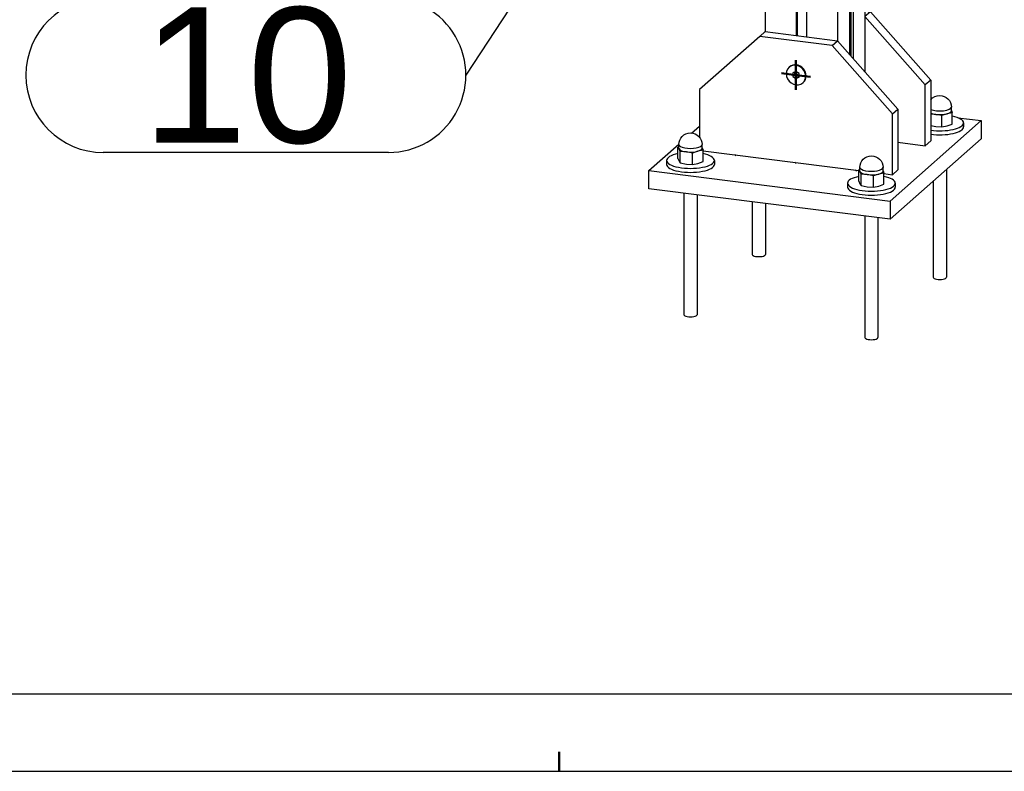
# Model space of a CAD drawing. Header units: millimetres. Extents: x 4464 to 5058, y 2900 to 3320.
# Tile 47 of 110: x 4834 to 4859, y 2905 to 2925. Entities that reach past the tile are written whole.
import ezdxf
from ezdxf.enums import TextEntityAlignment as Align

# ---------------------------------------------------------------- set-up
doc = ezdxf.new("R2010")
doc.units = ezdxf.units.MM
doc.linetypes.add('DOT', pattern=[2, 0.5, -1.5])
doc.linetypes.add('STRICHPUNKT2', pattern=[18.5, 10, -4, 0.5, -4])
doc.layers.get('0').update_dxf_attribs({"linetype": 'CONTINUOUS'})
doc.layers.add('DIM49', color=4, linetype='CONTINUOUS')
doc.layers.add('TXT_ALL', color=7, linetype='CONTINUOUS')
doc.layers.add('LE_ALL', color=7, linetype='CONTINUOUS', lineweight=50)
doc.styles.add('ARIAL', font='arial.ttf')

# ---------------------------------------------------------------- blocks, each defined once
blk = doc.blocks.new('DINA2_00002', base_point=(4470.98576803, 2907.14110254))
blk.add_line((4468.98576803, 2905.14110254), (5052.98576803, 2905.14110254))
blk.add_lwpolyline([(4470.98576803, 2907.14110254), (5050.98576803, 2907.14110254), (5050.98576803, 3313.14110254)])
at = {"layer": 'LE_ALL', "linetype": 'DOT'}
blk.add_line((4847.98576803, 2905.14110254), (4847.98576803, 2907.14110254), dxfattribs=at)
blk = doc.blocks.new('_ZBL0080_00001')
blk.add_blockref('DINA2_00002', (4470.98576803, 2907.14110254))
blk = doc.blocks.new('SHAPE_06160', base_point=(4851.72933617, 2932.56248716))
at = {"layer": 'DIM49', "color": 3}
for p, q in [((4851.61660853, 2932.79957845), (4851.83866352, 2932.79957845)), ((4851.72933617, 2932.56248716), (4845.57824192, 2923.1425218)), ((4851.47068436, 2932.59957845), (4851.98831944, 2932.59957845)), ((4851.52448102, 2932.39957845), (4851.93353555, 2932.39957845)), ((4836.20270254, 2925.1425218), (4843.57824192, 2925.1425218)), ((4843.57824192, 2921.1425218), (4836.20270254, 2921.1425218))]:
    blk.add_line(p, q, dxfattribs=at)
blk.add_lwpolyline([(4851.81133068, 2932.81269992), (4851.74377695, 2932.82539587), (4851.67523911, 2932.82017503), (4851.6103879, 2932.79739318), (4851.55364281, 2932.75860287), (4851.50887094, 2932.70644761), (4851.4791234, 2932.64448167), (4851.46642745, 2932.57692795), (4851.4716483, 2932.50839011), (4851.49443015, 2932.44353889), (4851.53322045, 2932.38679381), (4851.58537572, 2932.34202193), (4851.64734165, 2932.3122744), (4851.71489538, 2932.29957845), (4851.78343322, 2932.30479929), (4851.84828443, 2932.32758114), (4851.90502952, 2932.36637145), (4851.9498014, 2932.41852672), (4851.97954893, 2932.48049265), (4851.99224488, 2932.54804637), (4851.98702403, 2932.61658421), (4851.96424218, 2932.68143543), (4851.92545188, 2932.73818051), (4851.87329661, 2932.78295239)], close=True, dxfattribs=at)
for centre, start_param, end_param in [((4836.20270254, 2923.1425218), 1.57079633, 4.71238898), ((4843.57824192, 2923.1425218), 4.71238898, 7.853981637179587)]:
    blk.add_ellipse(centre, major_axis=(2, 0), ratio=1, start_param=start_param, end_param=end_param, dxfattribs=at)
at = {"layer": 'TXT_ALL', "style": 'ARIAL'}
blk.add_text('10', height=3.5, dxfattribs=at).set_placement((4837.20270254, 2923.1425218), align=Align.MIDDLE_LEFT)
blk = doc.blocks.new('Tussen baluster (eind)_04862')
blk.add_blockref('SHAPE_06160', (4851.72933617, 2932.56248716))
blk = doc.blocks.new('Profiel 60x60_05226', base_point=(4855.8809066, 2957.12160551))
for p, q in [((4853.3174195, 2931.26032576), (4853.3174195, 2924.2678198)), ((4854.12031681, 2931.01988668), (4854.12031681, 2924.16666425)), ((4854.14388704, 2931.01691711), (4854.14388704, 2924.16369468)), ((4854.38535088, 2930.98649552), (4854.38535087, 2924.1332731)), ((4855.18824819, 2930.88533997), (4855.18824819, 2924.03211754)), ((4855.49171485, 2930.84710676), (4855.49171485, 2923.68801869)), ((4855.52952735, 2930.84234283), (4855.52952735, 2923.64514334)), ((4855.59188831, 2930.83448609), (4855.59188831, 2923.57443267)), ((4855.89535497, 2930.79625289), (4855.89535497, 2923.23033382))]:
    blk.add_line(p, q)
blk = doc.blocks.new('Profiel 60x60_05225')
blk.add_blockref('Profiel 60x60_05226', (4855.8809066, 2957.12160551))
blk = doc.blocks.new('Brede Strip 15x200_05229', base_point=(4856.54592375, 2919.41548575))
for p, q in [((4858.29515542, 2922.04216328), (4858.90294636, 2921.96558882)), ((4851.41256397, 2921.6450861), (4851.61697423, 2921.825359)), ((4856.54592375, 2919.88689028), (4858.90294636, 2921.96558882)), ((4858.90294636, 2921.96558882), (4858.90294636, 2921.4941843)), ((4856.54592375, 2919.41548575), (4858.90294636, 2921.4941843)), ((4850.30982811, 2920.67256448), (4856.54592375, 2919.88689028))]:
    blk.add_line(p, q)
blk.add_lwpolyline([(4856.54592375, 2919.88689028), (4856.54592375, 2919.41548575), (4850.30982811, 2920.20115996), (4850.30982811, 2920.67256448), (4851.08410165, 2921.35540955)])
blk = doc.blocks.new('_05231', base_point=(4855.6704364, 2920.6861314))
at = {"layer": 'LE_ALL', "color": 1, "linetype": 'STRICHPUNKT2'}
for p, q in [((4852.55238857, 2921.07896851), (4852.5347109, 2921.06337827)), ((4854.11141248, 2920.88254996), (4854.09373482, 2920.86695972)), ((4855.6704364, 2920.6861314), (4855.65275873, 2920.67054117))]:
    blk.add_line(p, q, dxfattribs=at)
blk = doc.blocks.new('_05230')
blk.add_blockref('_05231', (4855.6704364, 2920.6861314))
blk = doc.blocks.new('Brede Strip 15x200_05228')
for name, p in [('Brede Strip 15x200_05229', (4856.54592375, 2919.41548575)), ('_05230', (0, 0))]:
    blk.add_blockref(name, p)
blk = doc.blocks.new('Carrosseriering M12 (ISO 7093 _ DIN 9021)_05236', base_point=(4850.76730122, 2920.83419252))
for p, q in [((4850.76730122, 2920.93790152), (4850.76730122, 2920.83419252)), ((4852.00063456, 2920.93790152), (4852.00063456, 2920.83419252))]:
    blk.add_line(p, q)
for centre, start_param, end_param in [((4851.38396789, 2920.93790152), 2.12405843, 3.14159265), ((4851.38396789, 2920.93790152), 6.28318531, 7.300719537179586), ((4851.38396789, 2920.93790152), 3.14159265, 6.28318531), ((4851.38396789, 2920.83419252), 3.14159265, 6.28318531)]:
    blk.add_ellipse(centre, major_axis=(0.61666667, 0), ratio=0.33333333, start_param=start_param, end_param=end_param)
blk = doc.blocks.new('Carrosseriering M12 (ISO 7093 _ DIN 9021)_05235')
blk.add_blockref('Carrosseriering M12 (ISO 7093 _ DIN 9021)_05236', (4850.76730122, 2920.83419252))
blk = doc.blocks.new('Hoge dopmoer (DIN 1587)-M12_05238', base_point=(4851.68396789, 2921.2600506))
for p, q in [((4851.0879071, 2921.2360191), (4851.05993085, 2921.28127166)), ((4851.08396789, 2921.2521712), (4851.08396789, 2921.3464521)), ((4851.68396789, 2921.2521712), (4851.68396789, 2921.3464521)), ((4851.11588335, 2921.16731781), (4851.0879071, 2921.2360191)), ((4851.11588335, 2920.87649686), (4851.11588335, 2921.16731781)), ((4851.27790187, 2921.15862976), (4851.11588335, 2921.16731781)), ((4851.43992039, 2921.12649298), (4851.27790187, 2921.15862976)), ((4851.57396266, 2921.17478186), (4851.43992039, 2921.12649298)), ((4851.43992039, 2920.83567203), (4851.43992039, 2921.12649298)), ((4851.05993085, 2920.99045071), (4851.0879071, 2920.92174942)), ((4851.0879071, 2920.92174942), (4851.11588335, 2920.87649686)), ((4851.11588335, 2920.87649686), (4851.27790187, 2920.84436008)), ((4851.27790187, 2920.84436008), (4851.43992039, 2920.83567203))]:
    blk.add_line(p, q)
blk.add_lwpolyline([(4851.08396789, 2921.3464521, -0.414213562), (4851.38396789, 2921.6464521, -0.414213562), (4851.68396789, 2921.3464521)], format="xyb")
for points in [[(4851.05993085, 2920.99045071), (4851.05993085, 2921.28127166), (4851.08396789, 2921.29147606)], [(4851.43992039, 2920.83567203), (4851.57396266, 2920.86051218), (4851.70800492, 2920.90880105), (4851.70800492, 2921.199622)], [(4851.68396789, 2921.2600506), (4851.70800492, 2921.199622), (4851.57396266, 2921.17478186)]]:
    blk.add_lwpolyline(points)
for centre, start_param, end_param in [((4851.38396789, 2921.3464521), 3.14159265, 6.28318531), ((4851.38396789, 2921.2521712), 3.14159265, 3.3038243), ((4851.38396789, 2921.2521712), 3.3038243, 4.35102186), ((4851.38396789, 2921.2521712), 4.35102186, 5.39821941), ((4851.38396789, 2921.2521712), 5.39821941, 6.28318531)]:
    blk.add_ellipse(centre, major_axis=(0.3, 0), ratio=0.33333333, start_param=start_param, end_param=end_param)
blk = doc.blocks.new('Hoge dopmoer (DIN 1587)-M12_05237')
blk.add_blockref('Hoge dopmoer (DIN 1587)-M12_05238', (4851.68396789, 2921.2600506))
blk = doc.blocks.new('Draadstang-M12x140_05240', base_point=(4851.55396789, 2920.04441308))
for p, q in [((4851.21396789, 2920.08724905), (4851.21396789, 2916.94667657)), ((4851.55396789, 2920.04441308), (4851.55396789, 2916.94667657))]:
    blk.add_line(p, q)
blk.add_ellipse((4851.38396789, 2916.94667657), major_axis=(0.17, 0), ratio=0.33333333, start_param=3.14159265, end_param=6.28318531)
blk = doc.blocks.new('Draadstang-M12x140_05239')
blk.add_blockref('Draadstang-M12x140_05240', (4851.55396789, 2920.04441308))
blk = doc.blocks.new('Montage_05233')
for name in ['Hoge dopmoer (DIN 1587)-M12_05237', 'Carrosseriering M12 (ISO 7093 _ DIN 9021)_05235', 'Draadstang-M12x140_05239']:
    blk.add_blockref(name, (0, 0))
blk = doc.blocks.new('Carrosseriering M12 (ISO 7093 _ DIN 9021)_05244', base_point=(4857.59580024, 2921.61364355))
blk.add_line((4858.44547324, 2921.90766977), (4858.44547324, 2921.80396078))
for centre, start_param, end_param in [((4857.82880658, 2921.90766977), 6.28318531, 7.300719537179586), ((4857.82880658, 2921.90766977), 4.32491797, 6.28318531), ((4857.82880658, 2921.80396078), 4.32491797, 6.28318531)]:
    blk.add_ellipse(centre, major_axis=(0.61666667, 0), ratio=0.33333333, start_param=start_param, end_param=end_param)
blk = doc.blocks.new('Carrosseriering M12 (ISO 7093 _ DIN 9021)_05243')
blk.add_blockref('Carrosseriering M12 (ISO 7093 _ DIN 9021)_05244', (4857.59580024, 2921.61364355))
blk = doc.blocks.new('Hoge dopmoer (DIN 1587)-M12_05246', base_point=(4858.12880658, 2922.22981886))
for p, q in [((4858.12880658, 2922.22193946), (4858.12880658, 2922.31622036)), ((4857.72274056, 2922.12839802), (4857.59580024, 2922.13699778)), ((4857.88475908, 2922.09626124), (4857.72274056, 2922.12839802)), ((4858.01880134, 2922.14455012), (4857.88475908, 2922.09626124)), ((4857.88475908, 2921.80544029), (4857.88475908, 2922.09626124)), ((4857.59580024, 2921.83751453), (4857.72274056, 2921.81412834)), ((4857.72274056, 2921.81412834), (4857.88475908, 2921.80544029))]:
    blk.add_line(p, q)
blk.add_lwpolyline([(4857.59580024, 2922.50518609, -0.226085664), (4857.82880658, 2922.61622036, -0.414213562), (4858.12880658, 2922.31622036)], format="xyb")
for points in [[(4857.88475908, 2921.80544029), (4858.01880134, 2921.83028044), (4858.15284361, 2921.87856931), (4858.15284361, 2922.16939026)], [(4858.12880658, 2922.22981886), (4858.15284361, 2922.16939026), (4858.01880134, 2922.14455012)]]:
    blk.add_lwpolyline(points)
for centre, start_param, end_param in [((4857.82880658, 2922.31622036), 3.82299877, 6.28318531), ((4857.82880658, 2922.22193946), 3.82299877, 4.35102186), ((4857.82880658, 2922.22193946), 4.35102186, 5.39821941), ((4857.82880658, 2922.22193946), 5.39821941, 6.28318531)]:
    blk.add_ellipse(centre, major_axis=(0.3, 0), ratio=0.33333333, start_param=start_param, end_param=end_param)
blk = doc.blocks.new('Hoge dopmoer (DIN 1587)-M12_05245')
blk.add_blockref('Hoge dopmoer (DIN 1587)-M12_05246', (4858.12880658, 2922.22981886))
blk = doc.blocks.new('Draadstang-M12x140_05248', base_point=(4857.99880658, 2920.69680797))
for p, q in [((4857.99880658, 2920.69680797), (4857.99880658, 2917.91644483)), ((4857.65880658, 2920.39695615), (4857.65880658, 2917.91644483))]:
    blk.add_line(p, q)
blk.add_ellipse((4857.82880658, 2917.91644483), major_axis=(0.17, 0), ratio=0.33333333, start_param=3.14159265, end_param=6.28318531)
blk = doc.blocks.new('Draadstang-M12x140_05247')
blk.add_blockref('Draadstang-M12x140_05248', (4857.99880658, 2920.69680797))
blk = doc.blocks.new('Montage_05241')
for name in ['Hoge dopmoer (DIN 1587)-M12_05245', 'Carrosseriering M12 (ISO 7093 _ DIN 9021)_05243', 'Draadstang-M12x140_05247']:
    blk.add_blockref(name, (0, 0))
blk = doc.blocks.new('Draadstang-M12x140_05252', base_point=(4853.32173484, 2919.82169538))
for p, q in [((4852.98173484, 2919.86453135), (4852.98173484, 2918.50570048)), ((4853.32173484, 2919.82169538), (4853.32173484, 2918.50570048))]:
    blk.add_line(p, q)
blk.add_ellipse((4853.15173484, 2918.50570048), major_axis=(0.17, 0), ratio=0.33333333, start_param=3.14159265, end_param=6.28318531)
blk = doc.blocks.new('Draadstang-M12x140_05251')
blk.add_blockref('Draadstang-M12x140_05252', (4853.32173484, 2919.82169538))
blk = doc.blocks.new('Montage_05249')
blk.add_blockref('Draadstang-M12x140_05251', (0, 0))
blk = doc.blocks.new('Carrosseriering M12 (ISO 7093 _ DIN 9021)_05256', base_point=(4855.44437296, 2920.24493687))
for p, q in [((4855.44437296, 2920.34864586), (4855.44437296, 2920.24493687)), ((4856.67770629, 2920.34864586), (4856.67770629, 2920.24493687))]:
    blk.add_line(p, q)
for centre, start_param, end_param in [((4856.06103962, 2920.34864586), 2.12405843, 3.14159265), ((4856.06103962, 2920.34864586), 6.28318531, 7.300719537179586), ((4856.06103962, 2920.34864586), 3.14159265, 6.28318531), ((4856.06103962, 2920.24493687), 3.14159265, 6.28318531)]:
    blk.add_ellipse(centre, major_axis=(0.61666667, 0), ratio=0.33333333, start_param=start_param, end_param=end_param)
blk = doc.blocks.new('Carrosseriering M12 (ISO 7093 _ DIN 9021)_05255')
blk.add_blockref('Carrosseriering M12 (ISO 7093 _ DIN 9021)_05256', (4855.44437296, 2920.24493687))
blk = doc.blocks.new('Hoge dopmoer (DIN 1587)-M12_05258', base_point=(4856.36103962, 2920.67079495))
for p, q in [((4855.76103962, 2920.66291554), (4855.76103962, 2920.75719645)), ((4856.36103962, 2920.66291554), (4856.36103962, 2920.75719645)), ((4855.76497884, 2920.64676345), (4855.73700259, 2920.69201601)), ((4855.79295509, 2920.57806216), (4855.76497884, 2920.64676345)), ((4855.79295509, 2920.28724121), (4855.79295509, 2920.57806216)), ((4855.95497361, 2920.56937411), (4855.79295509, 2920.57806216)), ((4856.11699212, 2920.53723733), (4855.95497361, 2920.56937411)), ((4856.25103439, 2920.58552621), (4856.11699212, 2920.53723733)), ((4856.11699212, 2920.24641638), (4856.11699212, 2920.53723733)), ((4855.73700259, 2920.40119506), (4855.76497884, 2920.33249377)), ((4855.76497884, 2920.33249377), (4855.79295509, 2920.28724121)), ((4855.79295509, 2920.28724121), (4855.9549736, 2920.25510443)), ((4855.9549736, 2920.25510443), (4856.11699212, 2920.24641638))]:
    blk.add_line(p, q)
blk.add_lwpolyline([(4855.76103962, 2920.75719645, -0.414213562), (4856.06103962, 2921.05719645, -0.414213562), (4856.36103962, 2920.75719645)], format="xyb")
for points in [[(4855.73700259, 2920.40119506), (4855.73700259, 2920.69201601), (4855.76103962, 2920.70222041)], [(4856.11699212, 2920.24641638), (4856.25103439, 2920.27125652), (4856.38507666, 2920.3195454), (4856.38507666, 2920.61036635)], [(4856.36103962, 2920.67079495), (4856.38507666, 2920.61036635), (4856.25103439, 2920.58552621)]]:
    blk.add_lwpolyline(points)
for centre, start_param, end_param in [((4856.06103962, 2920.75719645), 3.14159265, 6.28318531), ((4856.06103962, 2920.66291554), 3.14159265, 3.3038243), ((4856.06103962, 2920.66291554), 3.3038243, 4.35102186), ((4856.06103962, 2920.66291554), 4.35102186, 5.39821941), ((4856.06103962, 2920.66291554), 5.39821941, 6.28318531)]:
    blk.add_ellipse(centre, major_axis=(0.3, 0), ratio=0.33333333, start_param=start_param, end_param=end_param)
blk = doc.blocks.new('Hoge dopmoer (DIN 1587)-M12_05257')
blk.add_blockref('Hoge dopmoer (DIN 1587)-M12_05258', (4856.36103962, 2920.67079495))
blk = doc.blocks.new('Draadstang-M12x140_05260', base_point=(4856.23103962, 2919.45515743))
for p, q in [((4855.89103962, 2919.4979934), (4855.89103962, 2916.35742092)), ((4856.23103962, 2919.45515743), (4856.23103962, 2916.35742092))]:
    blk.add_line(p, q)
blk.add_ellipse((4856.06103962, 2916.35742092), major_axis=(0.17, 0), ratio=0.33333333, start_param=3.14159265, end_param=6.28318531)
blk = doc.blocks.new('Draadstang-M12x140_05259')
blk.add_blockref('Draadstang-M12x140_05260', (4856.23103962, 2919.45515743))
blk = doc.blocks.new('Montage_05253')
for name in ['Hoge dopmoer (DIN 1587)-M12_05257', 'Carrosseriering M12 (ISO 7093 _ DIN 9021)_05255', 'Draadstang-M12x140_05259']:
    blk.add_blockref(name, (0, 0))
blk = doc.blocks.new('Montage voetplaat_05232')
for name in ['Montage_05241', 'Montage_05233', 'Montage_05253', 'Montage_05249']:
    blk.add_blockref(name, (0, 0))
blk = doc.blocks.new('Voetplaat + montage_05227')
for name in ['Montage voetplaat_05232', 'Brede Strip 15x200_05228']:
    blk.add_blockref(name, (0, 0))
blk = doc.blocks.new('Plaatwerk D_ 12_05272', base_point=(4856.7472721, 2921.40569883))
for p, q in [((4856.03677633, 2924.78044902), (4855.89535497, 2924.65572711)), ((4857.59580024, 2923.01268207), (4857.45437888, 2922.88796015))]:
    blk.add_line(p, q)
for points in [[(4855.89535497, 2924.79826644), (4856.03677633, 2924.78044902), (4857.59580024, 2923.01268207), (4857.59580024, 2921.44133366), (4857.45437888, 2921.31661175)], [(4856.7472721, 2921.40569883), (4857.45437888, 2921.31661175), (4857.45437888, 2922.88796015), (4855.89535497, 2924.65572711)]]:
    blk.add_lwpolyline(points)
blk = doc.blocks.new('Plaatwerk D_ 12_05271')
blk.add_blockref('Plaatwerk D_ 12_05272', (4856.7472721, 2921.40569883))
blk = doc.blocks.new('Plaatwerk D_ 12_05274', base_point=(4853.91022515, 2923.37341666))
for p, q in [((4853.17599814, 2924.14309789), (4853.3174195, 2924.2678198)), ((4853.3174195, 2924.2678198), (4855.18824819, 2924.03211754)), ((4855.04682683, 2923.90739563), (4855.18824819, 2924.03211754)), ((4855.18824819, 2924.03211754), (4856.7472721, 2922.26435059)), ((4856.60585074, 2922.13962868), (4856.7472721, 2922.26435059)), ((4856.7472721, 2922.26435059), (4856.7472721, 2920.69300219)), ((4851.70800492, 2921.18535085), (4855.73700259, 2920.67774485)), ((4856.38507666, 2920.59609519), (4856.60585074, 2920.56828027)), ((4856.60585074, 2920.56828027), (4856.7472721, 2920.69300219))]:
    blk.add_line(p, q)
blk.add_lwpolyline([(4856.60585074, 2920.56828027), (4856.60585074, 2922.13962868), (4855.04682683, 2923.90739563), (4853.17599814, 2924.14309789), (4851.61697423, 2922.76816804), (4851.61697423, 2921.53541783)])
blk.add_ellipse((4854.11141249, 2923.14529166), major_axis=(0.20118734, -0.228125), ratio=0.8819171, start_param=0, end_param=6.28318531)
blk = doc.blocks.new('_05276', base_point=(4854.07605715, 2923.11411118))
at = {"layer": 'LE_ALL', "color": 1, "linetype": 'STRICHPUNKT2'}
for p, q in [((4854.11141249, 2923.14529166), (4854.11141249, 2923.52634364)), ((4854.11141249, 2923.14529166), (4853.73334919, 2923.19292315)), ((4854.07605715, 2923.11411118), (4854.14676782, 2923.17647213)), ((4854.11141249, 2923.14529166), (4854.11141249, 2922.76423967)), ((4854.11141249, 2923.14529166), (4854.48947578, 2923.09766016))]:
    blk.add_line(p, q, dxfattribs=at)
blk = doc.blocks.new('_05275')
blk.add_blockref('_05276', (4854.07605715, 2923.11411118))
blk = doc.blocks.new('Plaatwerk D_ 12_05273')
for name, p in [('Plaatwerk D_ 12_05274', (4853.91022515, 2923.37341666)), ('_05275', (0, 0))]:
    blk.add_blockref(name, p)
blk = doc.blocks.new('Verzonken kopbout (DIN 7991_ISO 10642)-M8x20_05296', base_point=(4854.03346129, 2923.2004735))
for p, q in [((4853.94634277, 2923.35526941), (4853.93502906, 2923.34529166)), ((4854.14676782, 2923.08575029), (4854.11141248, 2923.05456981)), ((4854.29910961, 2922.95526941), (4854.28779591, 2922.94529166))]:
    blk.add_line(p, q)
blk.add_lwpolyline([(4854.03346129, 2923.2004735), (4854.03346129, 2923.10975166), (4854.11141248, 2923.05456981), (4854.18936368, 2923.09010981), (4854.18936368, 2923.18083165), (4854.11141248, 2923.2360135)], close=True)
for points in [[(4854.06881663, 2923.21659293), (4854.06881663, 2923.14093214), (4854.03346129, 2923.10975166)], [(4854.06881663, 2923.14093214), (4854.14676782, 2923.08575029), (4854.18936368, 2923.10517086)]]:
    blk.add_lwpolyline(points)
for centre, start_param, end_param in [((4854.11141248, 2923.14529166), 3.14159265, 6.28318531), ((4854.11141248, 2923.14529166), 6.28318531, 9.424777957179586), ((4854.12272619, 2923.15526941), 6.28318531, 9.424777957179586)]:
    blk.add_ellipse(centre, major_axis=(0.17638342, -0.2), ratio=0.8819171, start_param=start_param, end_param=end_param)
blk = doc.blocks.new('Verzonken kopbout (DIN 7991_ISO 10642)-M8x20_05295')
blk.add_blockref('Verzonken kopbout (DIN 7991_ISO 10642)-M8x20_05296', (4854.03346129, 2923.2004735))
blk = doc.blocks.new('Montage baluster_05294')
blk.add_blockref('Verzonken kopbout (DIN 7991_ISO 10642)-M8x20_05295', (0, 0))
blk = doc.blocks.new('Schoren + montage_05270')
for name in ['Plaatwerk D_ 12_05271', 'Plaatwerk D_ 12_05273', 'Montage baluster_05294']:
    blk.add_blockref(name, (0, 0))
blk = doc.blocks.new('Tussenkoker_05224')
for name in ['Profiel 60x60_05225', 'Schoren + montage_05270', 'Voetplaat + montage_05227']:
    blk.add_blockref(name, (0, 0))
blk = doc.blocks.new('_A3D0207_02745')
for name in ['Tussenkoker_05224', 'Tussen baluster (eind)_04862']:
    blk.add_blockref(name, (0, 0))
blk = doc.blocks.new('_ANS0207_02744')
blk.add_blockref('_A3D0207_02745', (0, 0))

msp = doc.modelspace()

# ---------------------------------------------------------------- block references
for name in ['_ZBL0080_00001', '_ANS0207_02744']:
    msp.add_blockref(name, (0, 0))

doc.saveas('drawing.dxf')
